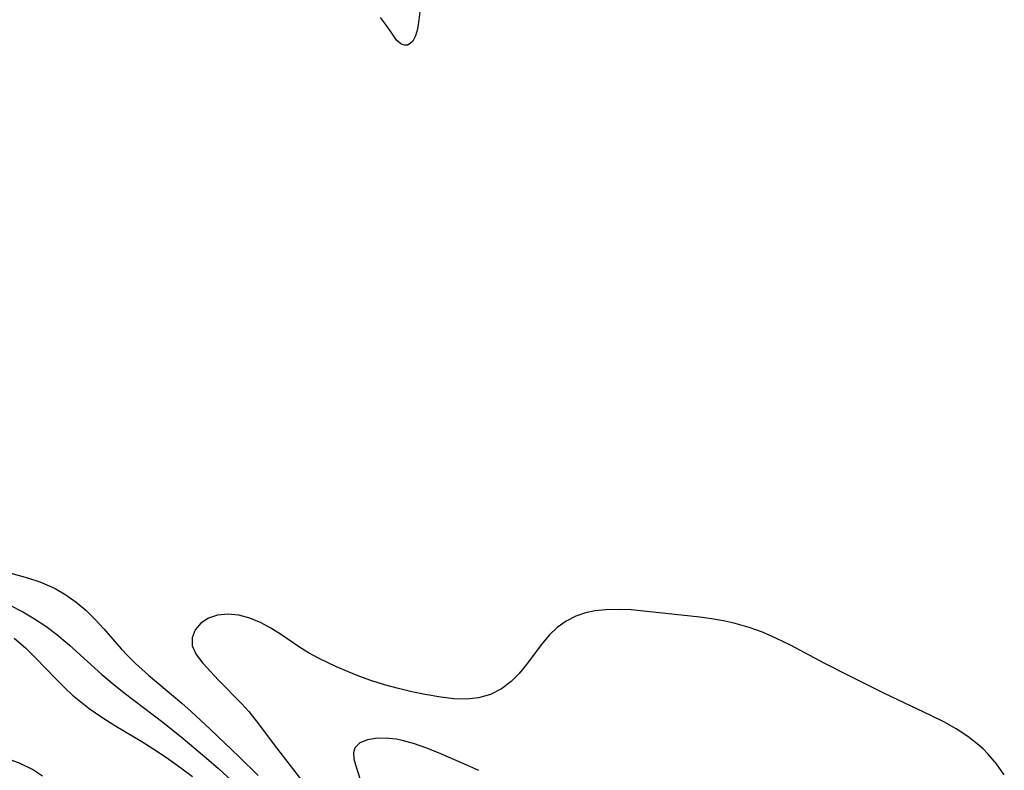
# Model space of a CAD drawing. Header units: inches. Extents: x 1073367 to 1082519, y 1569854 to 1574957.
# Tile 196 of 256: x 1076324 to 1076440, y 1573760 to 1573848. Entities that reach past the tile are written whole.
import ezdxf

# ---------------------------------------------------------------- set-up
doc = ezdxf.new("R2010")
doc.units = ezdxf.units.IN
doc.header["$MEASUREMENT"] = 0
doc.layers.add('CGG_CurvaNivelLidar_v1', color=7, linetype='Continuous', lineweight=30, true_color=0x008008)

msp = doc.modelspace()

# ---------------------------------------------------------------- linework, layer by layer
at = {"layer": 'CGG_CurvaNivelLidar_v1'}
for points in [[(1076370.9877, 1573849.7298, 68), (1076370.8619, 1573848.4751, 68), (1076370.6755, 1573847.3711, 68), (1076370.4441, 1573846.5709, 68), (1076370.1309, 1573845.9597, 68), (1076369.8326, 1573845.6478, 68), (1076369.4969, 1573845.4774, 68), (1076369.1638, 1573845.4538, 68), (1076368.8804, 1573845.5398, 68), (1076368.7012, 1573845.6417, 68), (1076368.2207, 1573846.0783, 68), (1076367.6402, 1573846.8702, 68), (1076367.0351, 1573847.8008, 68), (1076366.3289, 1573848.7411, 68)], [(1076321.6618, 1573783.3815, 68), (1076324.6028, 1573782.5362, 68), (1076326.0486, 1573782.0697, 68), (1076327.4478, 1573781.4985, 68), (1076327.8683, 1573781.2909, 68), (1076329.135, 1573780.5506, 68), (1076330.3396, 1573779.6881, 68), (1076331.4843, 1573778.7243, 68), (1076332.5681, 1573777.6747, 68), (1076333.6186, 1573776.5289, 68), (1076335.69, 1573774.1599, 68), (1076336.5192, 1573773.2798, 68), (1076337.384, 1573772.4252, 68), (1076338.8995, 1573771.0591, 68), (1076342.8246, 1573767.7541, 68), (1076343.9581, 1573766.7456, 68), (1076346.1883, 1573764.668, 68), (1076349.6119, 1573761.4188, 68), (1076351.8704, 1573759.2127, 68)], [(1076322.5083, 1573779.3364, 67.5), (1076324.0658, 1573778.5437, 67.5), (1076325.452, 1573777.7263, 67.5), (1076326.792, 1573776.8234, 67.5), (1076328.0868, 1573775.8465, 67.5), (1076329.5715, 1573774.5984, 67.5), (1076333.4029, 1573771.1295, 67.5), (1076334.8133, 1573769.9334, 67.5), (1076336.0241, 1573768.9717, 67.5), (1076340.5892, 1573765.5093, 67.5), (1076342.9841, 1573763.5655, 67.5), (1076346.0263, 1573761.0193, 67.5), (1076347.1722, 1573760.0222, 67.5), (1076349.2751, 1573758.1135, 67.5)], [(1076440.0165, 1573759.2861, 68.5), (1076439.093, 1573760.5622, 68.5), (1076438.0887, 1573761.7514, 68.5), (1076437.5115, 1573762.3386, 68.5), (1076437.0126, 1573762.7925, 68.5), (1076435.7172, 1573763.8022, 68.5), (1076434.3255, 1573764.7076, 68.5), (1076432.8618, 1573765.535, 68.5), (1076431.3459, 1573766.3056, 68.5), (1076425.8562, 1573768.903, 68.5), (1076421.5224, 1573771.0359, 68.5), (1076418.7266, 1573772.4694, 68.5), (1076414.7428, 1573774.59, 68.5), (1076413.1135, 1573775.3974, 68.5), (1076411.4549, 1573776.1193, 68.5), (1076409.8601, 1573776.6884, 68.5), (1076408.2329, 1573777.1489, 68.5), (1076406.8426, 1573777.4548, 68.5), (1076405.44, 1573777.6988, 68.5), (1076404.0311, 1573777.8937, 68.5), (1076395.9433, 1573778.7559, 68.5), (1076394.6324, 1573778.8228, 68.5), (1076392.91, 1573778.7771, 68.5), (1076391.6911, 1573778.6426, 68.5), (1076390.5183, 1573778.4032, 68.5), (1076389.4052, 1573778.0306, 68.5), (1076388.2601, 1573777.439, 68.5), (1076387.2071, 1573776.6811, 68.5), (1076386.2503, 1573775.7867, 68.5), (1076385.2826, 1573774.6502, 68.5), (1076383.5639, 1573772.328, 68.5), (1076382.7074, 1573771.2644, 68.5), (1076381.7692, 1573770.3071, 68.5), (1076380.5988, 1573769.4346, 68.5), (1076379.3018, 1573768.7787, 68.5), (1076377.9027, 1573768.3662, 68.5), (1076376.4678, 1573768.2172, 68.5), (1076374.9711, 1573768.2645, 68.5), (1076373.4254, 1573768.4488, 68.5), (1076371.6043, 1573768.7674, 68.5), (1076370.0354, 1573769.1007, 68.5), (1076368.4557, 1573769.4817, 68.5), (1076366.7998, 1573769.9296, 68.5), (1076365.1621, 1573770.438, 68.5), (1076363.7737, 1573770.9353, 68.5), (1076362.4168, 1573771.4765, 68.5), (1076361.0973, 1573772.0488, 68.5), (1076359.0677, 1573773.0112, 68.5), (1076357.8183, 1573773.683, 68.5), (1076356.7545, 1573774.3626, 68.5), (1076354.5154, 1573775.8872, 68.5), (1076353.3746, 1573776.6074, 68.5), (1076352.2108, 1573777.2398, 68.5), (1076350.8899, 1573777.7877, 68.5), (1076349.5679, 1573778.1422, 68.5), (1076348.282, 1573778.2686, 68.5), (1076347.0755, 1573778.1362, 68.5), (1076345.9961, 1573777.7696, 68.5), (1076345.1028, 1573777.1967, 68.5), (1076344.4321, 1573776.4026, 68.5), (1076344.0751, 1573775.4826, 68.5), (1076344.0825, 1573774.512, 68.5), (1076344.5267, 1573773.4867, 68.5), (1076345.3114, 1573772.4528, 68.5), (1076347.1861, 1573770.4743, 68.5), (1076349.9118, 1573767.7221, 68.5), (1076350.7776, 1573766.7532, 68.5), (1076351.8902, 1573765.3243, 68.5), (1076353.7594, 1573762.8134, 68.5), (1076357.648, 1573757.7678, 68.5)], [(1076323.0312, 1573775.4102, 67), (1076324.3651, 1573774.274, 67), (1076325.6108, 1573773.0671, 67), (1076327.9811, 1573770.5621, 67), (1076329.0093, 1573769.5575, 67), (1076329.9355, 1573768.7075, 67), (1076330.8954, 1573767.8883, 67), (1076331.8944, 1573767.1105, 67), (1076333.389, 1573766.0833, 67), (1076334.9437, 1573765.1203, 67), (1076338.1205, 1573763.2284, 67), (1076339.8534, 1573762.1236, 67), (1076341.2961, 1573761.1434, 67), (1076342.7158, 1573760.1239, 67), (1076344.1086, 1573759.0656, 67)], [(1076377.9337, 1573759.8023, 69), (1076376.5053, 1573760.4409, 69), (1076373.4257, 1573761.755, 69), (1076371.8018, 1573762.4145, 69), (1076370.209, 1573762.9793, 69), (1076368.8912, 1573763.3399, 69), (1076368.203, 1573763.4746, 69), (1076367.2919, 1573763.5864, 69), (1076365.9484, 1573763.5937, 69), (1076364.7785, 1573763.4094, 69), (1076363.8581, 1573763.0427, 69), (1076363.2821, 1573762.4886, 69), (1076363.1213, 1573761.8882, 69), (1076363.1839, 1573761.1708, 69), (1076363.394, 1573760.3519, 69), (1076363.9161, 1573758.7258, 69)], [(1076326.3772, 1573759.1264, 67), (1076325.2096, 1573759.8929, 67), (1076323.7343, 1573760.6163, 67), (1076322.1621, 1573761.2, 67)]]:
    msp.add_polyline3d(points, dxfattribs=at)

doc.saveas('drawing.dxf')
